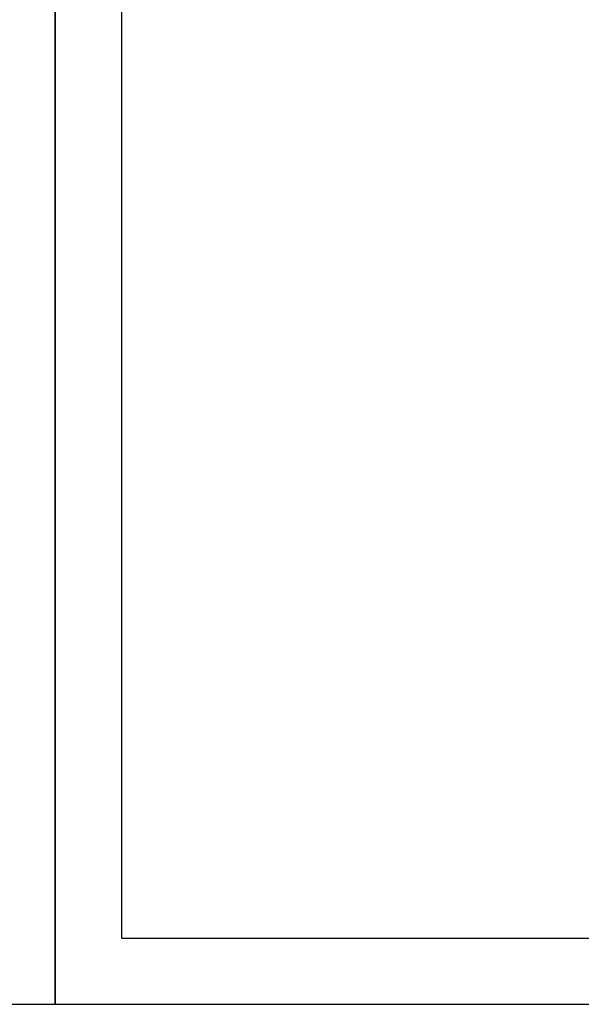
# Model space of a CAD drawing. Header units: millimetres. Extents: x 0 to 3390, y 0 to 1680.
# Tile 188 of 194: x 2788 to 2908, y 0 to 210. Entities that reach past the tile are written whole.
import ezdxf
from ezdxf.enums import TextEntityAlignment as Align

# ---------------------------------------------------------------- set-up
doc = ezdxf.new("R2010")
doc.units = ezdxf.units.MM
doc.header["$LTSCALE"] = 0.2
doc.layers.add('05_Section Line', color=3, linetype='Continuous')
doc.styles.add('Rainbow-2.5 Style', font='malgunsl.ttf')
doc.styles.add('Rainbow-4.0 Style', font='malgunsl.ttf')

# ---------------------------------------------------------------- blocks, each defined once
blk = doc.blocks.new('A$C04cd0c3c1123')
blk.add_lwpolyline([(0, 0), (420, 0), (420, 297), (0, 297)], close=True)
at = {"linetype": 'Continuous', "style": 'Rainbow-2.5 Style'}
for tag, p in [('PART_NAME', (371.5, 54.62)), ('DRAWING_NO', (364.5, 45.87)), ('REV', (401.25, 45.87)), ('제도', (383.75, 37.06)), ('DATE_1', (401.25, 37.06)), ('SCALE', (340, 34.5)), ('MATERIAL', (361, 34.5)), ('검도', (383.75, 30.06)), ('DATE_2', (401.25, 30.06)), ('승인', (383.75, 23.06)), ('DATE_3', (401.25, 23.06)), ('REFERENCE', (361, 20.5)), ('PAGE', (383.75, 16.12))]:
    blk.add_attdef(tag, text='', height=2.5, dxfattribs=at).set_placement(p, align=Align.MIDDLE_CENTER)
blk = doc.blocks.new('A$C5c51ae111123')
blk.add_lwpolyline([(0, 0), (594, 0), (594, 420), (0, 420)], close=True)
at = {"layer": '05_Section Line', "linetype": 'Continuous'}
blk.add_lwpolyline([(579.86, 14.14), (579.86, 405.9), (14.14, 405.9), (14.14, 14.14)], close=True, dxfattribs=at)
at = {"linetype": 'Continuous', "style": 'Rainbow-4.0 Style'}
for tag, p in [('PART_NAME', (525.41, 77.26)), ('DRAWING_NO', (515.51, 64.88)), ('REV', (567.48, 64.88)), ('제도', (542.73, 52.41)), ('DATE_1', (567.48, 52.41)), ('SCALE', (480.86, 48.79)), ('MATERIAL', (510.56, 48.79)), ('검도', (542.73, 42.51)), ('DATE_2', (567.48, 42.51)), ('승인', (542.73, 32.61)), ('DATE_3', (567.48, 32.61)), ('REFERENCE', (510.56, 28.99)), ('PAGE', (542.73, 22.81))]:
    blk.add_attdef(tag, text='', height=3.54, dxfattribs=at).set_placement(p, align=Align.MIDDLE_CENTER)

msp = doc.modelspace()

# ---------------------------------------------------------------- block references
for name, p in [('A$C5c51ae111123', (2796, 0)), ('A$C04cd0c3c1123', (2376, 0))]:
    msp.add_blockref(name, p)

doc.saveas('drawing.dxf')
